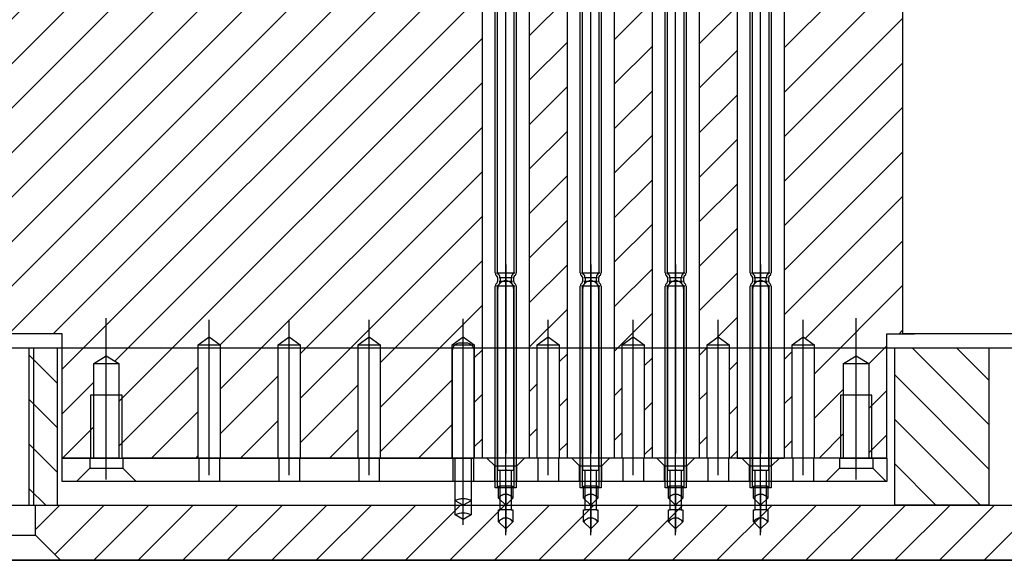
# Model space of a CAD drawing. Extents: x -1765 to 4890, y -3481 to 1222.
# Tile 5 of 98: x -241 to -179, y -2510 to -2476. Entities that reach past the tile are written whole.
import ezdxf

# ---------------------------------------------------------------- set-up
doc = ezdxf.new("R2010")
doc.units = 0
doc.linetypes.add('DASHED', pattern=[15, 7, -8])
doc.linetypes.add('DOT_CENTER', pattern=[14, 12, -1, 0, -1])
doc.layers.add('1', color=7, linetype='CONTINUOUS')
pattern_1 = [(45, (0, 0), (-1.4142136, 1.4142136), [])]
pattern_2 = [(135, (0, 0), (-1.4142136, -1.4142136), [])]

# ---------------------------------------------------------------- blocks, each defined once
blk = doc.blocks.new('PCC_S__144', base_point=(-282, -2511.751))
at = {"layer": '1', "color": 3, "linetype": 'CONTINUOUS'}
blk.add_line((-251.1, -2510.451), (-8.9, -2510.451), dxfattribs=at)
blk = doc.blocks.new('TSK_APM90__175', base_point=(-390, -2520.158))
at = {"layer": '1'}
blk.add_blockref('PCC_S__144', (-282, -2511.751), dxfattribs=at)
blk = doc.blocks.new('POGO_PC__185', base_point=(-194.52, -2504.667))
at = {"layer": '1', "color": 2, "linetype": 'DOT_CENTER'}
blk.add_line((-194.02, -2491.661), (-194.02, -2508.667), dxfattribs=at)
at = {"layer": '1', "color": 2, "linetype": 'CONTINUOUS'}
for p, q in [((-194.52, -2504.751), (-194.52, -2493.191)), ((-193.52, -2493.191), (-193.52, -2504.751)), ((-194.363, -2504.751), (-194.52, -2504.751)), ((-193.677, -2504.751), (-194.363, -2504.751)), ((-194.363, -2507.251), (-194.363, -2504.751)), ((-193.52, -2504.751), (-193.677, -2504.751)), ((-193.677, -2504.751), (-193.677, -2507.251)), ((-194.47, -2508.001), (-194.47, -2507.251)), ((-194.47, -2507.251), (-194.363, -2507.251)), ((-193.677, -2507.251), (-194.363, -2507.251)), ((-193.677, -2507.251), (-193.57, -2507.251)), ((-193.57, -2507.251), (-193.57, -2508.001)), ((-194.47, -2508.001), (-194.02, -2508.451)), ((-194.02, -2508.451), (-193.57, -2508.001))]:
    blk.add_line(p, q, dxfattribs=at)
at = {"layer": '1', "color": 2, "linetype": 'DASHED'}
for p, q in [((-194.47, -2506.501), (-194.47, -2505.751)), ((-194.47, -2505.751), (-194.363, -2505.751)), ((-193.677, -2505.751), (-194.363, -2505.751)), ((-193.677, -2505.751), (-193.57, -2505.751)), ((-193.57, -2505.751), (-193.57, -2506.501)), ((-194.47, -2506.501), (-194.02, -2506.951)), ((-194.02, -2506.951), (-193.57, -2506.501))]:
    blk.add_line(p, q, dxfattribs=at)
at = {"layer": '1', "color": 2, "linetype": 'CONTINUOUS'}
for centre, radius, start, end in [((-194.02, -2493.191), 0.5, 90, 180), ((-194.02, -2493.191), 0.5, 0, 90), ((-194.02, -2508.309), 0.545, 34.36892, 145.63108)]:
    blk.add_arc(centre, radius, start, end, dxfattribs=at)
at = {"layer": '1', "color": 2, "linetype": 'DASHED'}
blk.add_arc((-194.02, -2506.809), 0.545, 34.36892, 145.63108, dxfattribs=at)
blk = doc.blocks.new('POGO_ASSY__187', base_point=(15.471, -3333.472))
at = {"layer": '1', "color": 3, "linetype": 'CONTINUOUS'}
for p, q in [((-194.68, -2492.186), (-194.68, -2471.216)), ((-194.53, -2492.186), (-194.53, -2471.216)), ((-193.51, -2471.216), (-193.51, -2492.186)), ((-193.36, -2471.216), (-193.36, -2492.186)), ((-194.559, -2492.411), (-194.607, -2492.363)), ((-194.601, -2492.186), (-194.02, -2492.186)), ((-194.453, -2492.305), (-194.501, -2492.257)), ((-194.02, -2492.186), (-193.439, -2492.186)), ((-193.587, -2492.305), (-193.539, -2492.257)), ((-193.481, -2492.411), (-193.433, -2492.363)), ((-194.68, -2505.851), (-194.68, -2493.036)), ((-194.559, -2492.812), (-194.607, -2492.859)), ((-194.02, -2493.036), (-194.601, -2493.036)), ((-194.53, -2492.481), (-194.53, -2492.741)), ((-194.53, -2505.851), (-194.53, -2493.036)), ((-194.453, -2492.918), (-194.501, -2492.966)), ((-194.445, -2492.481), (-194.02, -2492.481)), ((-194.02, -2492.741), (-194.445, -2492.741)), ((-194.38, -2492.481), (-194.38, -2492.741)), ((-194.029, -2492.741), (-194.02, -2492.741)), ((-194.02, -2492.481), (-193.595, -2492.481)), ((-193.595, -2492.741), (-194.02, -2492.741)), ((-193.439, -2493.036), (-194.02, -2493.036)), ((-193.66, -2492.741), (-193.66, -2492.481)), ((-193.539, -2492.966), (-193.587, -2492.918)), ((-193.51, -2492.741), (-193.51, -2492.481)), ((-193.51, -2493.036), (-193.51, -2505.851)), ((-193.433, -2492.859), (-193.481, -2492.812)), ((-193.36, -2493.036), (-193.36, -2505.851)), ((-193.36, -2505.851), (-194.68, -2505.851))]:
    blk.add_line(p, q, dxfattribs=at)
at = {"layer": '1', "color": 3, "linetype": 'DOT_CENTER'}
for p, q in [((-194.02, -2508.863), (-194.02, -2471.216)), ((-194.02, -2493.036), (-194.02, -2492.741))]:
    blk.add_line(p, q, dxfattribs=at)
at = {"layer": '1', "color": 3, "linetype": 'CONTINUOUS'}
for centre, radius, start, end in [((-194.43, -2492.186), 0.25, 180, -135), ((-194.63, -2492.481), 0.1, 0, 45), ((-194.43, -2492.186), 0.1, 180, -135), ((-194.63, -2492.481), 0.25, 0, 45), ((-193.41, -2492.481), 0.25, 135, 180), ((-193.61, -2492.186), 0.1, -45, 0), ((-193.41, -2492.481), 0.1, 135, 180), ((-193.61, -2492.186), 0.25, -45, 0), ((-194.43, -2493.036), 0.25, 135, 180), ((-194.63, -2492.741), 0.1, -45, 0), ((-194.43, -2493.036), 0.1, 135, 180), ((-194.63, -2492.741), 0.25, -45, 0), ((-193.41, -2492.741), 0.25, 180, -135), ((-193.61, -2493.036), 0.1, 0, 45), ((-193.41, -2492.741), 0.1, 180, -135), ((-193.61, -2493.036), 0.25, 0, 45)]:
    blk.add_arc(centre, radius, start, end, dxfattribs=at)
at = {"layer": '1'}
blk.add_blockref('POGO_PC__185', (-194.52, -2504.667), dxfattribs=at)
blk = doc.blocks.new('POGO_PC__189', base_point=(-199.92, -2504.667))
at = {"layer": '1', "color": 2, "linetype": 'DOT_CENTER'}
blk.add_line((-199.42, -2491.661), (-199.42, -2508.667), dxfattribs=at)
at = {"layer": '1', "color": 2, "linetype": 'CONTINUOUS'}
for p, q in [((-199.92, -2504.751), (-199.92, -2493.191)), ((-198.92, -2493.191), (-198.92, -2504.751)), ((-199.763, -2504.751), (-199.92, -2504.751)), ((-199.763, -2507.251), (-199.763, -2504.751)), ((-199.077, -2504.751), (-199.763, -2504.751)), ((-199.077, -2504.751), (-199.077, -2507.251)), ((-198.92, -2504.751), (-199.077, -2504.751)), ((-199.87, -2507.251), (-199.763, -2507.251)), ((-199.87, -2508.001), (-199.87, -2507.251)), ((-199.077, -2507.251), (-199.763, -2507.251)), ((-199.077, -2507.251), (-198.97, -2507.251)), ((-198.97, -2507.251), (-198.97, -2508.001)), ((-199.87, -2508.001), (-199.42, -2508.451)), ((-199.42, -2508.451), (-198.97, -2508.001))]:
    blk.add_line(p, q, dxfattribs=at)
at = {"layer": '1', "color": 2, "linetype": 'DASHED'}
for p, q in [((-199.87, -2505.751), (-199.763, -2505.751)), ((-199.87, -2506.501), (-199.87, -2505.751)), ((-199.077, -2505.751), (-199.763, -2505.751)), ((-199.077, -2505.751), (-198.97, -2505.751)), ((-198.97, -2505.751), (-198.97, -2506.501)), ((-199.87, -2506.501), (-199.42, -2506.951)), ((-199.42, -2506.951), (-198.97, -2506.501))]:
    blk.add_line(p, q, dxfattribs=at)
at = {"layer": '1', "color": 2, "linetype": 'CONTINUOUS'}
for centre, radius, start, end in [((-199.42, -2493.191), 0.5, 90, 180), ((-199.42, -2493.191), 0.5, 0, 90), ((-199.42, -2508.309), 0.545, 34.36892, 145.63108)]:
    blk.add_arc(centre, radius, start, end, dxfattribs=at)
at = {"layer": '1', "color": 2, "linetype": 'DASHED'}
blk.add_arc((-199.42, -2506.809), 0.545, 34.36892, 145.63108, dxfattribs=at)
blk = doc.blocks.new('POGO_ASSY__190', base_point=(10.071, -3333.472))
at = {"layer": '1', "color": 3, "linetype": 'CONTINUOUS'}
for p, q in [((-200.08, -2492.186), (-200.08, -2471.216)), ((-199.93, -2492.186), (-199.93, -2471.216)), ((-198.91, -2471.216), (-198.91, -2492.186)), ((-198.76, -2471.216), (-198.76, -2492.186)), ((-199.959, -2492.411), (-200.007, -2492.363)), ((-200.001, -2492.186), (-199.42, -2492.186)), ((-199.853, -2492.305), (-199.901, -2492.257)), ((-199.42, -2492.186), (-198.839, -2492.186)), ((-198.987, -2492.305), (-198.939, -2492.257)), ((-198.881, -2492.411), (-198.833, -2492.363)), ((-200.08, -2505.851), (-200.08, -2493.036)), ((-199.959, -2492.812), (-200.007, -2492.859)), ((-199.42, -2493.036), (-200.001, -2493.036)), ((-199.93, -2492.481), (-199.93, -2492.741)), ((-199.93, -2505.851), (-199.93, -2493.036)), ((-199.853, -2492.918), (-199.901, -2492.966)), ((-199.845, -2492.481), (-199.42, -2492.481)), ((-199.42, -2492.741), (-199.845, -2492.741)), ((-199.78, -2492.481), (-199.78, -2492.741)), ((-199.429, -2492.741), (-199.42, -2492.741)), ((-199.42, -2492.481), (-198.995, -2492.481)), ((-198.995, -2492.741), (-199.42, -2492.741)), ((-198.839, -2493.036), (-199.42, -2493.036)), ((-199.06, -2492.741), (-199.06, -2492.481)), ((-198.939, -2492.966), (-198.987, -2492.918)), ((-198.91, -2492.741), (-198.91, -2492.481)), ((-198.91, -2493.036), (-198.91, -2505.851)), ((-198.833, -2492.859), (-198.881, -2492.812)), ((-198.76, -2493.036), (-198.76, -2505.851)), ((-198.76, -2505.851), (-200.08, -2505.851))]:
    blk.add_line(p, q, dxfattribs=at)
at = {"layer": '1', "color": 3, "linetype": 'DOT_CENTER'}
for p, q in [((-199.42, -2508.863), (-199.42, -2471.216)), ((-199.42, -2493.036), (-199.42, -2492.741))]:
    blk.add_line(p, q, dxfattribs=at)
at = {"layer": '1', "color": 3, "linetype": 'CONTINUOUS'}
for centre, radius, start, end in [((-199.83, -2492.186), 0.25, 180, -135), ((-200.03, -2492.481), 0.1, 0, 45), ((-199.83, -2492.186), 0.1, 180, -135), ((-200.03, -2492.481), 0.25, 0, 45), ((-198.81, -2492.481), 0.25, 135, 180), ((-199.01, -2492.186), 0.1, -45, 0), ((-198.81, -2492.481), 0.1, 135, 180), ((-199.01, -2492.186), 0.25, -45, 0), ((-199.83, -2493.036), 0.25, 135, 180), ((-200.03, -2492.741), 0.1, -45, 0), ((-199.83, -2493.036), 0.1, 135, 180), ((-200.03, -2492.741), 0.25, -45, 0), ((-198.81, -2492.741), 0.25, 180, -135), ((-199.01, -2493.036), 0.1, 0, 45), ((-198.81, -2492.741), 0.1, 180, -135), ((-199.01, -2493.036), 0.25, 0, 45)]:
    blk.add_arc(centre, radius, start, end, dxfattribs=at)
at = {"layer": '1'}
blk.add_blockref('POGO_PC__189', (-199.92, -2504.667), dxfattribs=at)
blk = doc.blocks.new('POGO_PC__191', base_point=(-205.32, -2504.667))
at = {"layer": '1', "color": 2, "linetype": 'DOT_CENTER'}
blk.add_line((-204.82, -2491.661), (-204.82, -2508.667), dxfattribs=at)
at = {"layer": '1', "color": 2, "linetype": 'CONTINUOUS'}
for p, q in [((-205.32, -2504.751), (-205.32, -2493.191)), ((-204.32, -2493.191), (-204.32, -2504.751)), ((-205.163, -2504.751), (-205.32, -2504.751)), ((-204.477, -2504.751), (-205.163, -2504.751)), ((-205.163, -2507.251), (-205.163, -2504.751)), ((-204.32, -2504.751), (-204.477, -2504.751)), ((-204.477, -2504.751), (-204.477, -2507.251)), ((-205.27, -2508.001), (-205.27, -2507.251)), ((-205.27, -2507.251), (-205.163, -2507.251)), ((-204.477, -2507.251), (-205.163, -2507.251)), ((-204.477, -2507.251), (-204.37, -2507.251)), ((-204.37, -2507.251), (-204.37, -2508.001)), ((-205.27, -2508.001), (-204.82, -2508.451)), ((-204.82, -2508.451), (-204.37, -2508.001))]:
    blk.add_line(p, q, dxfattribs=at)
at = {"layer": '1', "color": 2, "linetype": 'DASHED'}
for p, q in [((-205.27, -2506.501), (-205.27, -2505.751)), ((-205.27, -2505.751), (-205.163, -2505.751)), ((-204.477, -2505.751), (-205.163, -2505.751)), ((-204.477, -2505.751), (-204.37, -2505.751)), ((-204.37, -2505.751), (-204.37, -2506.501)), ((-205.27, -2506.501), (-204.82, -2506.951)), ((-204.82, -2506.951), (-204.37, -2506.501))]:
    blk.add_line(p, q, dxfattribs=at)
at = {"layer": '1', "color": 2, "linetype": 'CONTINUOUS'}
for centre, radius, start, end in [((-204.82, -2493.191), 0.5, 90, 180), ((-204.82, -2493.191), 0.5, 0, 90), ((-204.82, -2508.309), 0.545, 34.36892, 145.63108)]:
    blk.add_arc(centre, radius, start, end, dxfattribs=at)
at = {"layer": '1', "color": 2, "linetype": 'DASHED'}
blk.add_arc((-204.82, -2506.809), 0.545, 34.36892, 145.63108, dxfattribs=at)
blk = doc.blocks.new('POGO_ASSY__193', base_point=(4.671, -3333.472))
at = {"layer": '1', "color": 3, "linetype": 'CONTINUOUS'}
for p, q in [((-205.48, -2492.186), (-205.48, -2471.216)), ((-205.33, -2492.186), (-205.33, -2471.216)), ((-204.31, -2471.216), (-204.31, -2492.186)), ((-204.16, -2471.216), (-204.16, -2492.186)), ((-205.359, -2492.411), (-205.407, -2492.363)), ((-205.401, -2492.186), (-204.82, -2492.186)), ((-205.253, -2492.305), (-205.301, -2492.257)), ((-204.82, -2492.186), (-204.239, -2492.186)), ((-204.387, -2492.305), (-204.339, -2492.257)), ((-204.281, -2492.411), (-204.233, -2492.363)), ((-205.48, -2505.851), (-205.48, -2493.036)), ((-205.359, -2492.812), (-205.407, -2492.859)), ((-204.82, -2493.036), (-205.401, -2493.036)), ((-205.33, -2492.481), (-205.33, -2492.741)), ((-205.33, -2505.851), (-205.33, -2493.036)), ((-205.253, -2492.918), (-205.301, -2492.966)), ((-205.245, -2492.481), (-204.82, -2492.481)), ((-204.82, -2492.741), (-205.245, -2492.741)), ((-205.18, -2492.481), (-205.18, -2492.741)), ((-204.829, -2492.741), (-204.82, -2492.741)), ((-204.82, -2492.481), (-204.395, -2492.481)), ((-204.395, -2492.741), (-204.82, -2492.741)), ((-204.239, -2493.036), (-204.82, -2493.036)), ((-204.46, -2492.741), (-204.46, -2492.481)), ((-204.339, -2492.966), (-204.387, -2492.918)), ((-204.31, -2492.741), (-204.31, -2492.481)), ((-204.31, -2493.036), (-204.31, -2505.851)), ((-204.233, -2492.859), (-204.281, -2492.812)), ((-204.16, -2493.036), (-204.16, -2505.851)), ((-204.16, -2505.851), (-205.48, -2505.851))]:
    blk.add_line(p, q, dxfattribs=at)
at = {"layer": '1', "color": 3, "linetype": 'DOT_CENTER'}
for p, q in [((-204.82, -2508.863), (-204.82, -2471.216)), ((-204.82, -2493.036), (-204.82, -2492.741))]:
    blk.add_line(p, q, dxfattribs=at)
at = {"layer": '1', "color": 3, "linetype": 'CONTINUOUS'}
for centre, radius, start, end in [((-205.23, -2492.186), 0.25, 180, -135), ((-205.43, -2492.481), 0.1, 0, 45), ((-205.23, -2492.186), 0.1, 180, -135), ((-205.43, -2492.481), 0.25, 0, 45), ((-204.21, -2492.481), 0.25, 135, 180), ((-204.41, -2492.186), 0.1, -45, 0), ((-204.21, -2492.481), 0.1, 135, 180), ((-204.41, -2492.186), 0.25, -45, 0), ((-205.23, -2493.036), 0.25, 135, 180), ((-205.43, -2492.741), 0.1, -45, 0), ((-205.23, -2493.036), 0.1, 135, 180), ((-205.43, -2492.741), 0.25, -45, 0), ((-204.21, -2492.741), 0.25, 180, -135), ((-204.41, -2493.036), 0.1, 0, 45), ((-204.21, -2492.741), 0.1, 180, -135), ((-204.41, -2493.036), 0.25, 0, 45)]:
    blk.add_arc(centre, radius, start, end, dxfattribs=at)
at = {"layer": '1'}
blk.add_blockref('POGO_PC__191', (-205.32, -2504.667), dxfattribs=at)
blk = doc.blocks.new('POGO_PC__204', base_point=(-210.72, -2504.667))
at = {"layer": '1', "color": 2, "linetype": 'DOT_CENTER'}
blk.add_line((-210.22, -2491.661), (-210.22, -2508.667), dxfattribs=at)
at = {"layer": '1', "color": 2, "linetype": 'CONTINUOUS'}
for p, q in [((-210.72, -2504.751), (-210.72, -2493.191)), ((-209.72, -2493.191), (-209.72, -2504.751)), ((-210.563, -2504.751), (-210.72, -2504.751)), ((-210.563, -2507.251), (-210.563, -2504.751)), ((-209.877, -2504.751), (-210.563, -2504.751)), ((-209.877, -2504.751), (-209.877, -2507.251)), ((-209.72, -2504.751), (-209.877, -2504.751)), ((-210.67, -2507.251), (-210.563, -2507.251)), ((-210.67, -2508.001), (-210.67, -2507.251)), ((-209.877, -2507.251), (-210.563, -2507.251)), ((-209.877, -2507.251), (-209.77, -2507.251)), ((-209.77, -2507.251), (-209.77, -2508.001)), ((-210.67, -2508.001), (-210.22, -2508.451)), ((-210.22, -2508.451), (-209.77, -2508.001))]:
    blk.add_line(p, q, dxfattribs=at)
at = {"layer": '1', "color": 2, "linetype": 'DASHED'}
for p, q in [((-210.67, -2505.751), (-210.563, -2505.751)), ((-210.67, -2506.501), (-210.67, -2505.751)), ((-209.877, -2505.751), (-210.563, -2505.751)), ((-209.877, -2505.751), (-209.77, -2505.751)), ((-209.77, -2505.751), (-209.77, -2506.501)), ((-210.67, -2506.501), (-210.22, -2506.951)), ((-210.22, -2506.951), (-209.77, -2506.501))]:
    blk.add_line(p, q, dxfattribs=at)
at = {"layer": '1', "color": 2, "linetype": 'CONTINUOUS'}
for centre, radius, start, end in [((-210.22, -2493.191), 0.5, 90, 180), ((-210.22, -2493.191), 0.5, 0, 90), ((-210.22, -2508.309), 0.545, 34.36892, 145.63108)]:
    blk.add_arc(centre, radius, start, end, dxfattribs=at)
at = {"layer": '1', "color": 2, "linetype": 'DASHED'}
blk.add_arc((-210.22, -2506.809), 0.545, 34.36892, 145.63108, dxfattribs=at)
blk = doc.blocks.new('POGO_ASSY__205', base_point=(-0.729, -3333.472))
at = {"layer": '1', "color": 3, "linetype": 'CONTINUOUS'}
for p, q in [((-210.88, -2492.186), (-210.88, -2471.216)), ((-210.73, -2492.186), (-210.73, -2471.216)), ((-209.71, -2471.216), (-209.71, -2492.186)), ((-209.56, -2471.216), (-209.56, -2492.186)), ((-210.759, -2492.411), (-210.807, -2492.363)), ((-210.801, -2492.186), (-210.22, -2492.186)), ((-210.653, -2492.305), (-210.701, -2492.257)), ((-210.22, -2492.186), (-209.639, -2492.186)), ((-209.787, -2492.305), (-209.739, -2492.257)), ((-209.681, -2492.411), (-209.633, -2492.363)), ((-210.88, -2505.851), (-210.88, -2493.036)), ((-210.759, -2492.812), (-210.807, -2492.859)), ((-210.22, -2493.036), (-210.801, -2493.036)), ((-210.73, -2492.481), (-210.73, -2492.741)), ((-210.73, -2505.851), (-210.73, -2493.036)), ((-210.653, -2492.918), (-210.701, -2492.966)), ((-210.645, -2492.481), (-210.22, -2492.481)), ((-210.22, -2492.741), (-210.645, -2492.741)), ((-210.58, -2492.481), (-210.58, -2492.741)), ((-210.229, -2492.741), (-210.22, -2492.741)), ((-210.22, -2492.481), (-209.795, -2492.481)), ((-209.795, -2492.741), (-210.22, -2492.741)), ((-209.639, -2493.036), (-210.22, -2493.036)), ((-209.86, -2492.741), (-209.86, -2492.481)), ((-209.739, -2492.966), (-209.787, -2492.918)), ((-209.71, -2492.741), (-209.71, -2492.481)), ((-209.71, -2493.036), (-209.71, -2505.851)), ((-209.633, -2492.859), (-209.681, -2492.812)), ((-209.56, -2493.036), (-209.56, -2505.851)), ((-209.56, -2505.851), (-210.88, -2505.851))]:
    blk.add_line(p, q, dxfattribs=at)
at = {"layer": '1', "color": 3, "linetype": 'DOT_CENTER'}
for p, q in [((-210.22, -2508.863), (-210.22, -2471.216)), ((-210.22, -2493.036), (-210.22, -2492.741))]:
    blk.add_line(p, q, dxfattribs=at)
at = {"layer": '1', "color": 3, "linetype": 'CONTINUOUS'}
for centre, radius, start, end in [((-210.63, -2492.186), 0.25, 180, -135), ((-210.83, -2492.481), 0.1, 0, 45), ((-210.63, -2492.186), 0.1, 180, -135), ((-210.83, -2492.481), 0.25, 0, 45), ((-209.61, -2492.481), 0.25, 135, 180), ((-209.81, -2492.186), 0.1, -45, 0), ((-209.61, -2492.481), 0.1, 135, 180), ((-209.81, -2492.186), 0.25, -45, 0), ((-210.63, -2493.036), 0.25, 135, 180), ((-210.83, -2492.741), 0.1, -45, 0), ((-210.63, -2493.036), 0.1, 135, 180), ((-210.83, -2492.741), 0.25, -45, 0), ((-209.61, -2492.741), 0.25, 180, -135), ((-209.81, -2493.036), 0.1, 0, 45), ((-209.61, -2492.741), 0.1, 180, -135), ((-209.81, -2493.036), 0.25, 0, 45)]:
    blk.add_arc(centre, radius, start, end, dxfattribs=at)
at = {"layer": '1'}
blk.add_blockref('POGO_PC__204', (-210.72, -2504.667), dxfattribs=at)
blk = doc.blocks.new('SV_ISOLATOR__207', base_point=(-34.576, -3338.422))
at = {"layer": '1', "color": 42, "linetype": 'CONTINUOUS'}
for p, q in [((-238.4, -2503.951), (-236.647, -2503.951)), ((-238.4, -2505.451), (-238.4, -2503.951)), ((-236.647, -2503.951), (-236.647, -2504.601)), ((-236.647, -2503.951), (-234.547, -2503.951)), ((-189, -2503.951), (-234.547, -2503.951)), ((-234.547, -2503.951), (-234.547, -2504.601)), ((-229.71, -2503.951), (-229.71, -2505.451)), ((-228.41, -2503.951), (-228.41, -2505.451)), ((-224.63, -2503.951), (-224.63, -2505.451)), ((-223.33, -2503.951), (-223.33, -2505.451)), ((-219.55, -2503.951), (-219.55, -2505.451)), ((-218.25, -2503.951), (-218.25, -2505.451)), ((-213.57, -2503.951), (-213.57, -2505.451)), ((-212.27, -2503.951), (-212.27, -2505.451)), ((-210.92, -2504.451), (-211.42, -2503.951)), ((-209.52, -2504.451), (-209.02, -2503.951)), ((-208.17, -2503.951), (-208.17, -2505.451)), ((-206.87, -2503.951), (-206.87, -2505.451)), ((-205.52, -2504.451), (-206.02, -2503.951)), ((-204.12, -2504.451), (-203.62, -2503.951)), ((-202.77, -2503.951), (-202.77, -2505.451)), ((-201.47, -2503.951), (-201.47, -2505.451)), ((-200.12, -2504.451), (-200.62, -2503.951)), ((-198.72, -2504.451), (-198.22, -2503.951)), ((-197.37, -2503.951), (-197.37, -2505.451)), ((-196.07, -2503.951), (-196.07, -2505.451)), ((-194.72, -2504.451), (-195.22, -2503.951)), ((-193.32, -2504.451), (-192.82, -2503.951)), ((-191.97, -2503.951), (-191.97, -2505.451)), ((-190.67, -2503.951), (-190.67, -2505.451)), ((-189, -2503.951), (-186.9, -2503.951)), ((-189, -2503.951), (-189, -2504.601)), ((-186.9, -2503.951), (-186.9, -2504.601)), ((-186.9, -2503.951), (-185.999, -2503.951)), ((-185.999, -2503.951), (-185.999, -2505.451)), ((-237.497, -2505.451), (-236.647, -2504.601)), ((-236.647, -2504.601), (-234.547, -2504.601)), ((-234.547, -2504.601), (-233.697, -2505.451)), ((-210.92, -2504.451), (-209.52, -2504.451)), ((-210.92, -2505.451), (-210.92, -2504.451)), ((-209.52, -2505.451), (-209.52, -2504.451)), ((-205.52, -2505.451), (-205.52, -2504.451)), ((-205.52, -2504.451), (-204.12, -2504.451)), ((-204.12, -2505.451), (-204.12, -2504.451)), ((-200.12, -2505.451), (-200.12, -2504.451)), ((-200.12, -2504.451), (-198.72, -2504.451)), ((-198.72, -2505.451), (-198.72, -2504.451)), ((-194.72, -2505.451), (-194.72, -2504.451)), ((-194.72, -2504.451), (-193.32, -2504.451)), ((-193.32, -2505.451), (-193.32, -2504.451)), ((-189.85, -2505.451), (-189, -2504.601)), ((-189, -2504.601), (-186.9, -2504.601)), ((-186.9, -2504.601), (-186.05, -2505.451)), ((-237.497, -2505.451), (-238.4, -2505.451)), ((-233.697, -2505.451), (-237.497, -2505.451)), ((-189.85, -2505.451), (-233.697, -2505.451)), ((-186.05, -2505.451), (-189.85, -2505.451)), ((-185.999, -2505.451), (-186.05, -2505.451))]:
    blk.add_line(p, q, dxfattribs=at)
blk = doc.blocks.new('GND_POGO_PC__209', base_point=(-13.791, -3326.694))
at = {"layer": '1', "color": 6, "linetype": 'DOT_CENTER'}
blk.add_line((-212.92, -2508.203), (-212.92, -2494.885), dxfattribs=at)
at = {"layer": '1', "color": 6, "linetype": 'CONTINUOUS'}
for p, q in [((-212.72, -2496.651), (-213.12, -2496.651)), ((-213.62, -2497.151), (-213.62, -2503.951)), ((-212.22, -2503.951), (-212.22, -2497.151)), ((-213.62, -2503.951), (-213.42, -2503.951)), ((-213.42, -2503.951), (-212.42, -2503.951)), ((-213.42, -2507.563), (-213.42, -2503.951)), ((-212.42, -2503.951), (-212.22, -2503.951)), ((-212.42, -2503.951), (-212.42, -2507.563)), ((-212.92, -2507.851), (-213.42, -2507.563)), ((-212.42, -2507.563), (-212.92, -2507.851))]:
    blk.add_line(p, q, dxfattribs=at)
at = {"layer": '1', "color": 6, "linetype": 'DASHED'}
for p, q in [((-212.92, -2506.951), (-213.42, -2506.663)), ((-212.42, -2506.663), (-212.92, -2506.951))]:
    blk.add_line(p, q, dxfattribs=at)
at = {"layer": '1', "color": 6, "linetype": 'CONTINUOUS'}
for centre, radius, start, end in [((-213.12, -2497.151), 0.5, 90, 180), ((-212.72, -2497.151), 0.5, 0, 90), ((-212.92, -2508.603), 1.155, 64.33732, 115.66268)]:
    blk.add_arc(centre, radius, start, end, dxfattribs=at)
at = {"layer": '1', "color": 6, "linetype": 'DASHED'}
blk.add_arc((-212.92, -2507.703), 1.155, 64.33732, 115.66268, dxfattribs=at)
blk = doc.blocks.new('SV_POGOTOWER__211', base_point=(173.824, -3337.479))
at = {"layer": '1', "linetype": 'CONTINUOUS'}
h = blk.add_hatch(dxfattribs=at)
h.set_pattern_fill('USER', color=4, scale=2, angle=45, pattern_type=0)
h.set_pattern_definition(pattern_1)
h.paths.add_polyline_path([(-229.76, -2459.951), (-240, -2459.951), (-240, -2463.951), (-250, -2463.951), (-250, -2472.651), (-249.2, -2472.651), (-249.2, -2473.451), (-248.5, -2473.451), (-248.5, -2496.051), (-238.4, -2496.051), (-238.4, -2503.951), (-236.397, -2503.951), (-236.397, -2499.951), (-236.397, -2497.951), (-235.597, -2497.451), (-234.797, -2497.951), (-234.797, -2499.951), (-234.797, -2503.951), (-229.76, -2503.951), (-229.76, -2496.751), (-229.06, -2496.251), (-228.36, -2496.751), (-228.36, -2503.951), (-224.68, -2503.951), (-224.68, -2496.751), (-223.98, -2496.251), (-223.28, -2496.751), (-223.28, -2503.951), (-219.6, -2503.951), (-219.6, -2496.751), (-218.9, -2496.251), (-218.2, -2496.751), (-218.2, -2503.951), (-213.62, -2503.951), (-213.62, -2496.751), (-212.92, -2496.251), (-212.22, -2496.751), (-212.22, -2503.951), (-211.72, -2503.951), (-211.72, -2459.951), (-212.22, -2459.951), (-212.22, -2466.751), (-212.92, -2467.251), (-213.62, -2466.751), (-213.62, -2459.951), (-218.2, -2459.951), (-218.2, -2466.751), (-218.9, -2467.251), (-219.6, -2466.751), (-219.6, -2459.951), (-223.28, -2459.951), (-223.28, -2466.751), (-223.98, -2467.251), (-224.68, -2466.751), (-224.68, -2459.951), (-228.36, -2459.951), (-228.36, -2466.751), (-229.06, -2467.251), (-229.76, -2466.751)])
h = blk.add_hatch(dxfattribs=at)
h.set_pattern_fill('USER', color=4, scale=2, angle=45, pattern_type=0)
h.set_pattern_definition(pattern_1)
h.paths.add_polyline_path([(-208.72, -2459.951), (-208.22, -2459.951), (-208.22, -2466.751), (-207.52, -2467.251), (-206.82, -2466.751), (-206.82, -2459.951), (-206.32, -2459.951), (-206.32, -2503.951), (-206.82, -2503.951), (-206.82, -2496.751), (-207.52, -2496.251), (-208.22, -2496.751), (-208.22, -2503.951), (-208.72, -2503.951)])
h = blk.add_hatch(dxfattribs=at)
h.set_pattern_fill('USER', color=4, scale=2, angle=45, pattern_type=0)
h.set_pattern_definition(pattern_1)
h.paths.add_polyline_path([(-203.32, -2459.951), (-202.82, -2459.951), (-202.82, -2466.751), (-202.12, -2467.251), (-201.42, -2466.751), (-201.42, -2459.951), (-200.92, -2459.951), (-200.92, -2503.951), (-201.42, -2503.951), (-201.42, -2496.751), (-202.12, -2496.251), (-202.82, -2496.751), (-202.82, -2503.951), (-203.32, -2503.951)])
h = blk.add_hatch(dxfattribs=at)
h.set_pattern_fill('USER', color=4, scale=2, angle=45, pattern_type=0)
h.set_pattern_definition(pattern_1)
h.paths.add_polyline_path([(-197.92, -2459.951), (-197.42, -2459.951), (-197.42, -2466.751), (-196.72, -2467.251), (-196.02, -2466.751), (-196.02, -2459.951), (-195.52, -2459.951), (-195.52, -2503.951), (-196.02, -2503.951), (-196.02, -2496.751), (-196.72, -2496.251), (-197.42, -2496.751), (-197.42, -2503.951), (-197.92, -2503.951)])
h = blk.add_hatch(dxfattribs=at)
h.set_pattern_fill('USER', color=4, scale=2, angle=45, pattern_type=0)
h.set_pattern_definition(pattern_1)
h.paths.add_polyline_path([(-192.52, -2459.951), (-192.02, -2459.951), (-192.02, -2466.751), (-191.32, -2467.251), (-190.62, -2466.751), (-190.62, -2459.951), (-185, -2459.951), (-185, -2496.051), (-186, -2496.051), (-185.999, -2503.951), (-187.15, -2503.951), (-187.15, -2499.951), (-187.15, -2497.951), (-187.95, -2497.451), (-188.75, -2497.951), (-188.75, -2499.951), (-188.75, -2503.951), (-190.62, -2503.951), (-190.62, -2496.751), (-191.32, -2496.251), (-192.02, -2496.751), (-192.02, -2503.951), (-192.52, -2503.951)])
at = {"layer": '1', "color": 4, "linetype": 'DOT_CENTER'}
for p, q in [((-210.22, -2505.209), (-210.22, -2458.859)), ((-204.82, -2505.209), (-204.82, -2458.859)), ((-199.42, -2505.209), (-199.42, -2458.859)), ((-194.02, -2505.209), (-194.02, -2458.859)), ((-235.597, -2497.451), (-235.597, -2495.074)), ((-229.06, -2505.044), (-229.06, -2495.176)), ((-223.98, -2505.044), (-223.98, -2495.176)), ((-218.9, -2505.044), (-218.9, -2495.176)), ((-212.92, -2505.044), (-212.92, -2495.176)), ((-207.52, -2505.044), (-207.52, -2495.176)), ((-202.12, -2505.044), (-202.12, -2495.176)), ((-196.72, -2505.044), (-196.72, -2495.176)), ((-191.32, -2505.044), (-191.32, -2495.176)), ((-187.95, -2497.451), (-187.95, -2495.074)), ((-235.597, -2505.319), (-235.597, -2497.451)), ((-187.95, -2505.319), (-187.95, -2497.451))]:
    blk.add_line(p, q, dxfattribs=at)
at = {"layer": '1', "color": 4, "linetype": 'CONTINUOUS'}
for p, q in [((-211.72, -2459.951), (-211.72, -2503.951)), ((-208.72, -2459.951), (-208.72, -2503.951)), ((-206.32, -2459.951), (-206.32, -2503.951)), ((-203.32, -2459.951), (-203.32, -2503.951)), ((-200.92, -2459.951), (-200.92, -2503.951)), ((-197.92, -2459.951), (-197.92, -2503.951)), ((-195.52, -2459.951), (-195.52, -2503.951)), ((-192.52, -2459.951), (-192.52, -2503.951)), ((-185, -2459.951), (-185, -2496.051)), ((-238.4, -2496.051), (-248.5, -2496.051)), ((-238.4, -2503.951), (-238.4, -2496.051)), ((-185.999, -2503.951), (-186, -2496.051)), ((-186, -2496.051), (-185, -2496.051)), ((-184.243, -2496.051), (-185, -2496.051)), ((-185, -2496.051), (-184.243, -2496.051)), ((-130, -2496.051), (-185, -2496.051)), ((-229.76, -2496.751), (-229.06, -2496.251)), ((-229.76, -2496.751), (-228.36, -2496.751)), ((-229.76, -2503.951), (-229.76, -2496.751)), ((-229.06, -2496.251), (-228.36, -2496.751)), ((-228.36, -2496.751), (-228.36, -2503.951)), ((-224.68, -2496.751), (-223.98, -2496.251)), ((-224.68, -2496.751), (-223.28, -2496.751)), ((-224.68, -2503.951), (-224.68, -2496.751)), ((-223.98, -2496.251), (-223.28, -2496.751)), ((-223.28, -2496.751), (-223.28, -2503.951)), ((-219.6, -2496.751), (-218.9, -2496.251)), ((-219.6, -2496.751), (-218.2, -2496.751)), ((-219.6, -2503.951), (-219.6, -2496.751)), ((-218.9, -2496.251), (-218.2, -2496.751)), ((-218.2, -2496.751), (-218.2, -2503.951)), ((-213.62, -2496.751), (-212.92, -2496.251)), ((-213.62, -2496.751), (-212.22, -2496.751)), ((-213.62, -2503.951), (-213.62, -2496.751)), ((-212.92, -2496.251), (-212.22, -2496.751)), ((-212.22, -2496.751), (-212.22, -2503.951)), ((-208.22, -2496.751), (-207.52, -2496.251)), ((-208.22, -2496.751), (-206.82, -2496.751)), ((-208.22, -2503.951), (-208.22, -2496.751)), ((-207.52, -2496.251), (-206.82, -2496.751)), ((-206.82, -2496.751), (-206.82, -2503.951)), ((-202.82, -2496.751), (-202.12, -2496.251)), ((-202.82, -2496.751), (-201.42, -2496.751)), ((-202.82, -2503.951), (-202.82, -2496.751)), ((-202.12, -2496.251), (-201.42, -2496.751)), ((-201.42, -2496.751), (-201.42, -2503.951)), ((-197.42, -2496.751), (-196.72, -2496.251)), ((-197.42, -2496.751), (-196.02, -2496.751)), ((-197.42, -2503.951), (-197.42, -2496.751)), ((-196.72, -2496.251), (-196.02, -2496.751)), ((-196.02, -2496.751), (-196.02, -2503.951)), ((-192.02, -2496.751), (-191.32, -2496.251)), ((-192.02, -2496.751), (-190.62, -2496.751)), ((-192.02, -2503.951), (-192.02, -2496.751)), ((-191.32, -2496.251), (-190.62, -2496.751)), ((-190.62, -2496.751), (-190.62, -2503.951)), ((-236.397, -2497.951), (-235.597, -2497.451)), ((-235.597, -2497.451), (-234.797, -2497.951)), ((-188.75, -2497.951), (-187.95, -2497.451)), ((-187.95, -2497.451), (-187.15, -2497.951)), ((-236.397, -2499.951), (-236.397, -2497.951)), ((-236.397, -2497.951), (-234.797, -2497.951)), ((-234.797, -2497.951), (-234.797, -2499.951)), ((-188.75, -2499.951), (-188.75, -2497.951)), ((-188.75, -2497.951), (-187.15, -2497.951)), ((-187.15, -2497.951), (-187.15, -2499.951)), ((-236.397, -2499.951), (-236.597, -2499.951)), ((-236.597, -2499.951), (-236.597, -2503.951)), ((-234.797, -2499.951), (-236.397, -2499.951)), ((-236.397, -2503.951), (-236.397, -2499.951)), ((-234.797, -2499.951), (-234.797, -2503.951)), ((-234.597, -2499.951), (-234.797, -2499.951)), ((-234.597, -2503.951), (-234.597, -2499.951)), ((-188.75, -2499.951), (-188.95, -2499.951)), ((-188.95, -2499.951), (-188.95, -2503.951)), ((-187.15, -2499.951), (-188.75, -2499.951)), ((-188.75, -2503.951), (-188.75, -2499.951)), ((-187.15, -2499.951), (-187.15, -2503.951)), ((-186.95, -2499.951), (-187.15, -2499.951)), ((-186.95, -2503.951), (-186.95, -2499.951)), ((-236.397, -2503.951), (-238.4, -2503.951)), ((-234.797, -2503.951), (-236.397, -2503.951)), ((-234.797, -2503.951), (-229.76, -2503.951)), ((-229.76, -2503.951), (-228.36, -2503.951)), ((-228.36, -2503.951), (-224.68, -2503.951)), ((-224.68, -2503.951), (-223.28, -2503.951)), ((-223.28, -2503.951), (-219.6, -2503.951)), ((-219.6, -2503.951), (-218.2, -2503.951)), ((-218.2, -2503.951), (-213.62, -2503.951)), ((-212.22, -2503.951), (-213.62, -2503.951)), ((-211.72, -2503.951), (-212.22, -2503.951)), ((-208.72, -2503.951), (-211.72, -2503.951)), ((-208.22, -2503.951), (-208.72, -2503.951)), ((-206.82, -2503.951), (-208.22, -2503.951)), ((-206.32, -2503.951), (-206.82, -2503.951)), ((-203.32, -2503.951), (-206.32, -2503.951)), ((-202.82, -2503.951), (-203.32, -2503.951)), ((-201.42, -2503.951), (-202.82, -2503.951)), ((-200.92, -2503.951), (-201.42, -2503.951)), ((-197.92, -2503.951), (-200.92, -2503.951)), ((-197.42, -2503.951), (-197.92, -2503.951)), ((-196.02, -2503.951), (-197.42, -2503.951)), ((-195.52, -2503.951), (-196.02, -2503.951)), ((-195.52, -2503.951), (-192.52, -2503.951)), ((-192.02, -2503.951), (-192.52, -2503.951)), ((-190.62, -2503.951), (-192.02, -2503.951)), ((-188.75, -2503.951), (-190.62, -2503.951)), ((-187.15, -2503.951), (-188.75, -2503.951)), ((-185.999, -2503.951), (-187.15, -2503.951)), ((-186.234, -2503.951), (-185.999, -2503.951))]:
    blk.add_line(p, q, dxfattribs=at)
at = {"layer": '1', "color": 1, "linetype": 'DASHED'}
blk.add_line((-236.819, -2506.951), (-180.803, -2506.951), dxfattribs=at)
at = {"layer": '1'}
for name, p in [('POGO_ASSY__205', (-0.729, -3333.472)), ('POGO_ASSY__193', (4.671, -3333.472)), ('POGO_ASSY__190', (10.071, -3333.472)), ('POGO_ASSY__187', (15.471, -3333.472)), ('GND_POGO_PC__209', (-13.791, -3326.694)), ('SV_ISOLATOR__207', (-34.576, -3338.422))]:
    blk.add_blockref(name, p, dxfattribs=at)
blk = doc.blocks.new('PC_STIFF_S__213', base_point=(282.141, -3662.946))
at = {"layer": '1', "linetype": 'CONTINUOUS'}
h = blk.add_hatch(dxfattribs=at)
h.set_pattern_fill('USER', color=5, scale=2, angle=135, pattern_type=0)
h.set_pattern_definition(pattern_2)
h.paths.add_polyline_path([(-240.5, -2496.951), (-238.7, -2496.951), (-238.7, -2506.951), (-240.5, -2506.951)])
h = blk.add_hatch(dxfattribs=at)
h.set_pattern_fill('USER', color=5, scale=2, angle=135, pattern_type=0)
h.set_pattern_definition(pattern_2)
h.paths.add_polyline_path([(-185.5, -2496.951), (-179.5, -2496.951), (-179.5, -2506.951), (-185.5, -2506.951)])
at = {"layer": '1', "color": 5, "linetype": 'CONTINUOUS'}
for p, q in [((-242.9, -2496.951), (-240.5, -2496.951)), ((-240.5, -2506.951), (-240.5, -2496.951)), ((-240.5, -2496.951), (-238.7, -2496.951)), ((-240.2, -2506.951), (-240.2, -2496.951)), ((-238.7, -2496.951), (-185.5, -2496.951)), ((-238.7, -2506.951), (-238.7, -2496.951)), ((-185.5, -2496.951), (-179.5, -2496.951)), ((-185.5, -2506.951), (-185.5, -2496.951)), ((-179.5, -2506.951), (-179.5, -2496.951)), ((-179.5, -2496.951), (-130, -2496.951)), ((-242.9, -2506.951), (-240.5, -2506.951)), ((-240.5, -2506.951), (-238.7, -2506.951)), ((-238.7, -2506.951), (-185.5, -2506.951)), ((-179.5, -2506.951), (-185.5, -2506.951)), ((-179.5, -2506.951), (-130, -2506.951))]:
    blk.add_line(p, q, dxfattribs=at)
blk = doc.blocks.new('SV_PROBECARD__214', base_point=(293.591, -3362.454))
at = {"layer": '1', "linetype": 'CONTINUOUS'}
h = blk.add_hatch(dxfattribs=at)
h.set_pattern_fill('USER', color=1, scale=2, angle=45, pattern_type=0)
h.set_pattern_definition(pattern_1)
h.paths.add_polyline_path([(-148, -2506.951), (-240.1, -2506.951), (-240.1, -2508.851), (-238.5, -2510.451), (-148, -2510.451)])
at = {"layer": '1', "color": 1, "linetype": 'CONTINUOUS'}
for p, q in [((-243.3, -2506.951), (-240.1, -2506.951)), ((-240.1, -2506.951), (-148, -2506.951)), ((-240.1, -2508.851), (-240.1, -2506.951)), ((-243.3, -2508.851), (-240.1, -2508.851)), ((-240.1, -2508.851), (-238.5, -2510.451)), ((-238.5, -2510.451), (-244.9, -2510.451)), ((-148, -2510.451), (-238.5, -2510.451))]:
    blk.add_line(p, q, dxfattribs=at)
at = {"layer": '1'}
blk.add_blockref('PC_STIFF_S__213', (282.141, -3662.946), dxfattribs=at)
blk = doc.blocks.new('SIDE_VIEW__215', base_point=(-149.45, -3345.858))
at = {"layer": '1'}
for name, p in [('SV_POGOTOWER__211', (173.824, -3337.479)), ('SV_PROBECARD__214', (293.591, -3362.454))]:
    blk.add_blockref(name, p, dxfattribs=at)
blk = doc.blocks.new('WPIF_TSK__216', base_point=(-92.176, -3712.742))
at = {"layer": '1'}
for name, p in [('TSK_APM90__175', (-390, -2520.158)), ('SIDE_VIEW__215', (-149.45, -3345.858))]:
    blk.add_blockref(name, p, dxfattribs=at)
blk = doc.blocks.new('C-E2803-62282-1S11B__217', base_point=(-130, -2449.251))
at = {"layer": '1'}
blk.add_blockref('WPIF_TSK__216', (-92.176, -3712.742), dxfattribs=at)

msp = doc.modelspace()

# ---------------------------------------------------------------- block references
at = {"layer": '1'}
msp.add_blockref('C-E2803-62282-1S11B__217', (-130, -2449.251), dxfattribs=at)

doc.saveas('drawing.dxf')
